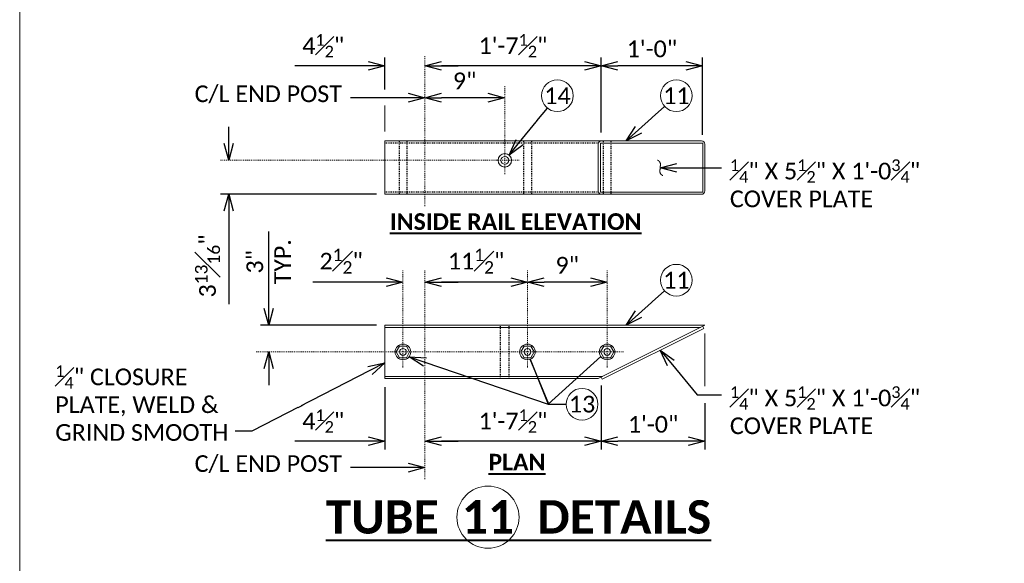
# Model space of a CAD drawing. Extents: x -1150 to 724, y -518 to -203.
# Tile 5 of 14: x -63 to 48, y -326 to -265. Entities that reach past the tile are written whole.
import ezdxf
from ezdxf import colors
from ezdxf.entities.mleader import LeaderData, LeaderLine
from ezdxf.math import Vec2, Vec3

# ---------------------------------------------------------------- set-up
doc = ezdxf.new("R2010")
doc.units = 0
doc.header["$MEASUREMENT"] = 0
doc.linetypes.add('Wisdot2', pattern=[0.125, 0.0625, -0.0625])
doc.linetypes.add('Wisdot4', pattern=[0.28125, 0.125, -0.0625, 0.03125, -0.0625])
for name, color, linetype, lineweight in [('B_ANNO_DIM', 7, 'Continuous', 18), ('B_ANNO_SYMB', 7, 'Continuous', 18), ('B_ANNO_TEXT', 7, 'Continuous', 18), ('B_ANNO_TEXT_TITLE', 7, 'Continuous', 40), ('B_CNTR', 1, 'Wisdot4', 18), ('B_DETAIL_HIDDEN', 7, 'Wisdot2', 25), ('B_STEEL', 92, 'Continuous', 18), ('B_STEEL_BOLT', 3, 'Continuous', 18)]:
    doc.layers.add(name, color=color, linetype=linetype, lineweight=lineweight)
doc.layers.add('B_ANNO_NOPLOT', color=47, linetype='Continuous', lineweight=18, plot=False)
doc.styles.add('Annotative', font='calibri.ttf', dxfattribs={"height": 0.0625})
doc.styles.get("Standard").update_dxf_attribs({"font": 'calibri.ttf'})
doc.styles.add('Subtitle', font='calibrib.ttf', dxfattribs={"height": 0.0625})
doc.styles.add('Title', font='calibrib.ttf', dxfattribs={"height": 0.125})
doc.dimstyles.new('Annotative', dxfattribs={"dimscale": 0, "dimtxt": 0.0625, "dimasz": 0.0625, "dimexe": 0.03125, "dimexo": 0.03125, "dimgap": 0.03125, "dimtad": 1, "dimdec": 3, "dimzin": 3, "dimdsep": 46, "dimlunit": 4, "dimtxsty": 'Standard', "dimblk": 'OPEN30', "dimcen": 0.03125, "dimaunit": 1, "dimadec": 0, "dimazin": 3, "dimtfac": 0.75, "dimtdec": 3, "dimtofl": 0, "dimtmove": 0, "dimatfit": 3, "dimldrblk": 'OPEN30', "dimfxl": 1, "dimtfill": 1, "dimfrac": 1, "dimtolj": 1, "dimtzin": 0, "dimarcsym": 0})

# ---------------------------------------------------------------- blocks, each defined once
blk = doc.blocks.new('*U259')
at = {"layer": 'B_ANNO_NOPLOT', "flags": 128}
blk.add_lwpolyline([(0, 0), (0, 315), (404.90958, 315), (404.90958, 298.56895), (472.5, 298.56895), (472.5, 50.62451), (395.71344, 50.62451), (395.71344, 0)], close=True, dxfattribs=at)
blk = doc.blocks.new('AnonymousCell44')
at = {"layer": 'B_STEEL'}
for p, q in [((6, 2.62), (6, -2.63)), ((6.25, -2.75), (6.25, 2.75)), ((6.25, 2.75), (17.75, 2.75)), ((17.75, -2.75), (17.75, 2.75)), ((6.25, -2.75), (17.75, -2.75))]:
    blk.add_line(p, q, dxfattribs=at)
at = {"layer": 'B_STEEL', "flags": 128}
for points in [[(17.62, -3), (-18, -3), (-18, 3), (17.62, 3)], [(18, 2.62), (18, -2.63)]]:
    blk.add_lwpolyline(points, dxfattribs=at)
at = {"layer": 'B_STEEL'}
for centre, start, end in [((6.37, 2.62), 90, 180), ((17.62, 2.62), 0, 90), ((6.37, -2.63), 180, 270), ((17.62, -2.63), 270, 0)]:
    blk.add_arc(centre, 0.375, start, end, dxfattribs=at)
blk = doc.blocks.new('SWIRL6')
at = {"layer": 'B_ANNO_SYMB'}
blk.add_open_spline([(0.29, -0.9), (-0.06, -0.7), (0, -0.03), (0.06, 0.64), (-0.3, 0.84)], degree=2, dxfattribs=at)
blk = doc.blocks.new('AnonymousCell61')
at = {"layer": 'B_STEEL_BOLT', "flags": 128}
blk.add_lwpolyline([(-0.75, 0), (-0.38, 0.65), (0.38, 0.65), (0.75, 0), (0.38, -0.65), (-0.38, -0.65), (-0.75, 0)], dxfattribs=at)
at = {"layer": 'B_STEEL_BOLT'}
for radius in [0.879, 0.375]:
    blk.add_circle((0, 0), radius, dxfattribs=at)
blk = doc.blocks.new('AnonymousCell40')
at = {"layer": 'B_STEEL'}
for radius in [0.759, 0.438]:
    blk.add_circle((0, 0), radius, dxfattribs=at)
blk = doc.blocks.new('_Open30')
at = {"color": 0, "linetype": 'ByBlock', "lineweight": -2}
for p, q in [((-1, 0.268), (0, 0)), ((0, 0), (-1, -0.268)), ((0, 0), (-1, 0))]:
    blk.add_line(p, q, dxfattribs=at)
blk = doc.blocks.new('*D135')
at = {"layer": 'B_ANNO_DIM', "color": 0, "lineweight": -2, "transparency": 16777216}
for p, q in [((77.06, 210.36), (77.06, 205.14)), ((75.19, 206.08), (67.28, 206.08))]:
    blk.add_line(p, q, dxfattribs=at)
at = {"layer": 'Defpoints', "color": 0, "transparency": 16777216}
for p in [(77.06, 211.3), (65.41, 206.08), (65.41, 206.08)]:
    blk.add_point(p, dxfattribs=at)
at = {"layer": 'B_ANNO_DIM', "color": 0, "lineweight": -2, "transparency": 16777216, "xscale": 1.875, "yscale": 1.875, "zscale": 1.875, "rotation": 180}
blk.add_blockref('_Open30', (65.41, 206.08), dxfattribs=at)
at = {"layer": 'B_ANNO_DIM', "color": 0, "lineweight": -2, "transparency": 16777216, "xscale": 1.875, "yscale": 1.875, "zscale": 1.875}
blk.add_blockref('_Open30', (77.06, 206.08), dxfattribs=at)
at = {"layer": 'B_ANNO_DIM', "color": 0, "transparency": 16777216, "insert": (71.24, 207.97), "char_height": 1.875, "attachment_point": 5, "bg_fill": 3, "box_fill_scale": 1.25, "bg_fill_color": 256, "bg_fill_true_color": 13158600, "bg_fill_transparency": 0}
blk.add_mtext('\\A1;1\'-0"', dxfattribs=at)
blk = doc.blocks.new('*D133')
at = {"layer": 'B_ANNO_DIM', "color": 0, "lineweight": -2, "transparency": 16777216}
for p, q in [((65.41, 212.35), (65.41, 205.14)), ((63.53, 206.08), (47.44, 206.08))]:
    blk.add_line(p, q, dxfattribs=at)
at = {"layer": 'Defpoints', "color": 0, "transparency": 16777216}
for p in [(65.41, 213.28), (45.56, 206.08), (45.56, 206.08)]:
    blk.add_point(p, dxfattribs=at)
at = {"layer": 'B_ANNO_DIM', "color": 0, "lineweight": -2, "transparency": 16777216, "xscale": 1.875, "yscale": 1.875, "zscale": 1.875, "rotation": 180}
blk.add_blockref('_Open30', (45.56, 206.08), dxfattribs=at)
at = {"layer": 'B_ANNO_DIM', "color": 0, "lineweight": -2, "transparency": 16777216, "xscale": 1.875, "yscale": 1.875, "zscale": 1.875}
blk.add_blockref('_Open30', (65.41, 206.08), dxfattribs=at)
at = {"layer": 'B_ANNO_DIM', "color": 0, "transparency": 16777216, "insert": (55.48, 208.34), "char_height": 1.875, "attachment_point": 5, "bg_fill": 3, "box_fill_scale": 1.25, "bg_fill_color": 256, "bg_fill_true_color": 13158600, "bg_fill_transparency": 0}
blk.add_mtext('\\A1;1\'-7{\\H0.7x;\\S1#2;}"', dxfattribs=at)
blk = doc.blocks.new('*D137')
at = {"layer": 'B_ANNO_DIM', "color": 0, "lineweight": -2, "transparency": 16777216}
for p, q in [((41.06, 212.17), (41.06, 205.14)), ((39.19, 206.08), (30.96, 206.08)), ((47.44, 206.08), (49.31, 206.08))]:
    blk.add_line(p, q, dxfattribs=at)
at = {"layer": 'Defpoints', "color": 0, "transparency": 16777216}
for p in [(41.06, 213.11), (41.06, 206.08), (45.56, 206.08)]:
    blk.add_point(p, dxfattribs=at)
at = {"layer": 'B_ANNO_DIM', "color": 0, "lineweight": -2, "transparency": 16777216, "xscale": 1.875, "yscale": 1.875, "zscale": 1.875}
blk.add_blockref('_Open30', (41.06, 206.08), dxfattribs=at)
at = {"layer": 'B_ANNO_DIM', "color": 0, "lineweight": -2, "transparency": 16777216, "xscale": 1.875, "yscale": 1.875, "zscale": 1.875, "rotation": 180}
blk.add_blockref('_Open30', (45.56, 206.08), dxfattribs=at)
at = {"layer": 'B_ANNO_DIM', "color": 0, "transparency": 16777216, "insert": (34.14, 208.34), "char_height": 1.875, "attachment_point": 5, "bg_fill": 3, "box_fill_scale": 1.25, "bg_fill_color": 256, "bg_fill_true_color": 13158600, "bg_fill_transparency": 0}
blk.add_mtext('\\A1;4{\\H0.7x;\\S1#2;}"', dxfattribs=at)
blk = doc.blocks.new('*D117')
at = {"layer": 'B_ANNO_DIM', "color": 0, "lineweight": -2, "transparency": 16777216}
for p, q in [((28.01, 220.99), (28.01, 229.65)), ((40.12, 219.11), (27.07, 219.11)), ((28.01, 214.24), (28.01, 212.36))]:
    blk.add_line(p, q, dxfattribs=at)
at = {"layer": 'Defpoints', "color": 0, "transparency": 16777216}
for p in [(41.06, 219.11), (28.01, 216.11), (28.01, 216.11)]:
    blk.add_point(p, dxfattribs=at)
at = {"layer": 'B_ANNO_DIM', "color": 0, "lineweight": -2, "transparency": 16777216, "xscale": 1.875, "yscale": 1.875, "zscale": 1.875}
for p, rotation in [((28.01, 219.11), 270), ((28.01, 216.11), 90)]:
    blk.add_blockref('_Open30', p, dxfattribs=dict(at, rotation=rotation))
at = {"layer": 'B_ANNO_DIM', "color": 0, "transparency": 16777216, "insert": (28.01, 226.25), "char_height": 1.875, "attachment_point": 5, "rotation": 90}
blk.add_mtext('\\A1;3"\\PTYP.', dxfattribs=at)
blk = doc.blocks.new('*D134')
at = {"layer": 'B_ANNO_DIM', "color": 0, "lineweight": -2, "transparency": 16777216}
blk.add_line((64.19, 223.96), (58.98, 223.96), dxfattribs=at)
at = {"layer": 'Defpoints', "color": 0, "transparency": 16777216}
for p in [(57.1, 223.96), (57.1, 223.96), (66.06, 223.96)]:
    blk.add_point(p, dxfattribs=at)
at = {"layer": 'B_ANNO_DIM', "color": 0, "lineweight": -2, "transparency": 16777216, "xscale": 1.875, "yscale": 1.875, "zscale": 1.875, "rotation": 180}
blk.add_blockref('_Open30', (57.1, 223.96), dxfattribs=at)
at = {"layer": 'B_ANNO_DIM', "color": 0, "lineweight": -2, "transparency": 16777216, "xscale": 1.875, "yscale": 1.875, "zscale": 1.875}
blk.add_blockref('_Open30', (66.06, 223.96), dxfattribs=at)
at = {"layer": 'B_ANNO_DIM', "color": 0, "transparency": 16777216, "insert": (61.58, 225.86), "char_height": 1.875, "attachment_point": 5, "bg_fill": 3, "box_fill_scale": 1.25, "bg_fill_color": 256, "bg_fill_true_color": 13158600, "bg_fill_transparency": 0}
blk.add_mtext('\\A1;9"', dxfattribs=at)
blk = doc.blocks.new('*D120')
at = {"layer": 'B_ANNO_DIM', "color": 0, "lineweight": -2, "transparency": 16777216}
blk.add_line((55.23, 223.96), (47.44, 223.96), dxfattribs=at)
at = {"layer": 'Defpoints', "color": 0, "transparency": 16777216}
for p in [(45.56, 223.96), (45.56, 223.96), (57.1, 223.96)]:
    blk.add_point(p, dxfattribs=at)
at = {"layer": 'B_ANNO_DIM', "color": 0, "lineweight": -2, "transparency": 16777216, "xscale": 1.875, "yscale": 1.875, "zscale": 1.875, "rotation": 180}
blk.add_blockref('_Open30', (45.56, 223.96), dxfattribs=at)
at = {"layer": 'B_ANNO_DIM', "color": 0, "lineweight": -2, "transparency": 16777216, "xscale": 1.875, "yscale": 1.875, "zscale": 1.875}
blk.add_blockref('_Open30', (57.1, 223.96), dxfattribs=at)
at = {"layer": 'B_ANNO_DIM', "color": 0, "transparency": 16777216, "insert": (51.33, 226.32), "char_height": 1.875, "attachment_point": 5, "bg_fill": 3, "box_fill_scale": 1.25, "bg_fill_color": 256, "bg_fill_true_color": 13158600, "bg_fill_transparency": 0}
blk.add_mtext('\\A1;11{\\H0.75x;\\S1#2;}"', dxfattribs=at)
blk = doc.blocks.new('*D116')
at = {"layer": 'B_ANNO_DIM', "color": 0, "lineweight": -2, "transparency": 16777216}
for p, q in [((41.23, 223.96), (32.95, 223.96)), ((47.44, 223.96), (49.31, 223.96))]:
    blk.add_line(p, q, dxfattribs=at)
at = {"layer": 'Defpoints', "color": 0, "transparency": 16777216}
for p in [(43.1, 223.96), (43.1, 223.96), (45.56, 223.96)]:
    blk.add_point(p, dxfattribs=at)
at = {"layer": 'B_ANNO_DIM', "color": 0, "lineweight": -2, "transparency": 16777216, "xscale": 1.875, "yscale": 1.875, "zscale": 1.875}
blk.add_blockref('_Open30', (43.1, 223.96), dxfattribs=at)
at = {"layer": 'B_ANNO_DIM', "color": 0, "lineweight": -2, "transparency": 16777216, "xscale": 1.875, "yscale": 1.875, "zscale": 1.875, "rotation": 180}
blk.add_blockref('_Open30', (45.56, 223.96), dxfattribs=at)
at = {"layer": 'B_ANNO_DIM', "color": 0, "transparency": 16777216, "insert": (36.15, 226.32), "char_height": 1.875, "attachment_point": 5, "bg_fill": 3, "box_fill_scale": 1.25, "bg_fill_color": 256, "bg_fill_true_color": 13158600, "bg_fill_transparency": 0}
blk.add_mtext('\\A1;2{\\H0.75x;\\S1#2;}"', dxfattribs=at)
blk = doc.blocks.new('*D109')
at = {"layer": 'B_ANNO_DIM', "color": 0, "lineweight": -2, "transparency": 16777216}
for p, q in [((76.81, 240.53), (76.81, 249.22)), ((74.94, 248.28), (67.28, 248.28))]:
    blk.add_line(p, q, dxfattribs=at)
at = {"layer": 'Defpoints', "color": 0, "transparency": 16777216}
for p in [(65.41, 248.28), (65.41, 248.28), (76.81, 239.59)]:
    blk.add_point(p, dxfattribs=at)
at = {"layer": 'B_ANNO_DIM', "color": 0, "lineweight": -2, "transparency": 16777216, "xscale": 1.875, "yscale": 1.875, "zscale": 1.875, "rotation": 180}
blk.add_blockref('_Open30', (65.41, 248.28), dxfattribs=at)
at = {"layer": 'B_ANNO_DIM', "color": 0, "lineweight": -2, "transparency": 16777216, "xscale": 1.875, "yscale": 1.875, "zscale": 1.875}
blk.add_blockref('_Open30', (76.81, 248.28), dxfattribs=at)
at = {"layer": 'B_ANNO_DIM', "color": 0, "transparency": 16777216, "insert": (71.11, 250.18), "char_height": 1.875, "attachment_point": 5, "bg_fill": 3, "box_fill_scale": 1.25, "bg_fill_color": 256, "bg_fill_true_color": 13158600, "bg_fill_transparency": 0}
blk.add_mtext('\\A1;1\'-0"', dxfattribs=at)
blk = doc.blocks.new('*D107')
at = {"layer": 'B_ANNO_DIM', "color": 0, "lineweight": -2, "transparency": 16777216}
for p, q in [((65.41, 240.78), (65.41, 249.22)), ((63.53, 248.28), (47.44, 248.28))]:
    blk.add_line(p, q, dxfattribs=at)
at = {"layer": 'Defpoints', "color": 0, "transparency": 16777216}
for p in [(45.56, 248.28), (45.56, 248.28), (65.41, 239.84)]:
    blk.add_point(p, dxfattribs=at)
at = {"layer": 'B_ANNO_DIM', "color": 0, "lineweight": -2, "transparency": 16777216, "xscale": 1.875, "yscale": 1.875, "zscale": 1.875, "rotation": 180}
blk.add_blockref('_Open30', (45.56, 248.28), dxfattribs=at)
at = {"layer": 'B_ANNO_DIM', "color": 0, "lineweight": -2, "transparency": 16777216, "xscale": 1.875, "yscale": 1.875, "zscale": 1.875}
blk.add_blockref('_Open30', (65.41, 248.28), dxfattribs=at)
at = {"layer": 'B_ANNO_DIM', "color": 0, "transparency": 16777216, "insert": (55.48, 250.54), "char_height": 1.875, "attachment_point": 5, "bg_fill": 3, "box_fill_scale": 1.25, "bg_fill_color": 256, "bg_fill_true_color": 13158600, "bg_fill_transparency": 0}
blk.add_mtext('\\A1;1\'-7{\\H0.7x;\\S1#2;}"', dxfattribs=at)
blk = doc.blocks.new('*D105')
at = {"layer": 'B_ANNO_DIM', "color": 0, "lineweight": -2, "transparency": 16777216}
for p, q in [((41.06, 245.63), (41.06, 249.22)), ((39.19, 248.28), (30.96, 248.28)), ((47.44, 248.28), (49.31, 248.28))]:
    blk.add_line(p, q, dxfattribs=at)
at = {"layer": 'Defpoints', "color": 0, "transparency": 16777216}
for p in [(41.06, 248.28), (45.56, 248.28), (41.06, 244.69)]:
    blk.add_point(p, dxfattribs=at)
at = {"layer": 'B_ANNO_DIM', "color": 0, "lineweight": -2, "transparency": 16777216, "xscale": 1.875, "yscale": 1.875, "zscale": 1.875}
blk.add_blockref('_Open30', (41.06, 248.28), dxfattribs=at)
at = {"layer": 'B_ANNO_DIM', "color": 0, "lineweight": -2, "transparency": 16777216, "xscale": 1.875, "yscale": 1.875, "zscale": 1.875, "rotation": 180}
blk.add_blockref('_Open30', (45.56, 248.28), dxfattribs=at)
at = {"layer": 'B_ANNO_DIM', "color": 0, "transparency": 16777216, "insert": (34.14, 250.54), "char_height": 1.875, "attachment_point": 5, "bg_fill": 3, "box_fill_scale": 1.25, "bg_fill_color": 256, "bg_fill_true_color": 13158600, "bg_fill_transparency": 0}
blk.add_mtext('\\A1;4{\\H0.7x;\\S1#2;}"', dxfattribs=at)
blk = doc.blocks.new('*D101')
at = {"layer": 'B_ANNO_DIM', "color": 0, "lineweight": -2, "transparency": 16777216}
blk.add_line((52.64, 244.7), (47.44, 244.7), dxfattribs=at)
at = {"layer": 'Defpoints', "color": 0, "transparency": 16777216}
for p in [(45.56, 244.7), (45.56, 244.7), (54.52, 244.7)]:
    blk.add_point(p, dxfattribs=at)
at = {"layer": 'B_ANNO_DIM', "color": 0, "lineweight": -2, "transparency": 16777216, "xscale": 1.875, "yscale": 1.875, "zscale": 1.875, "rotation": 180}
blk.add_blockref('_Open30', (45.56, 244.7), dxfattribs=at)
at = {"layer": 'B_ANNO_DIM', "color": 0, "lineweight": -2, "transparency": 16777216, "xscale": 1.875, "yscale": 1.875, "zscale": 1.875}
blk.add_blockref('_Open30', (54.52, 244.7), dxfattribs=at)
at = {"layer": 'B_ANNO_DIM', "color": 0, "transparency": 16777216, "insert": (50.04, 246.59), "char_height": 1.875, "attachment_point": 5, "bg_fill": 3, "box_fill_scale": 1.25, "bg_fill_color": 256, "bg_fill_true_color": 13158600, "bg_fill_transparency": 0}
blk.add_mtext('\\A1;9"', dxfattribs=at)
blk = doc.blocks.new('*D127')
at = {"layer": 'B_ANNO_DIM', "color": 0, "lineweight": -2, "transparency": 16777216}
for p, q in [((23.51, 239.53), (23.51, 241.41)), ((40.12, 233.84), (22.58, 233.84)), ((23.51, 231.97), (23.51, 221.47))]:
    blk.add_line(p, q, dxfattribs=at)
at = {"layer": 'Defpoints', "color": 0, "transparency": 16777216}
for p in [(23.51, 237.66), (23.51, 237.66), (41.06, 233.84)]:
    blk.add_point(p, dxfattribs=at)
at = {"layer": 'B_ANNO_DIM', "color": 0, "lineweight": -2, "transparency": 16777216, "xscale": 1.875, "yscale": 1.875, "zscale": 1.875}
for p, rotation in [((23.51, 237.66), 270), ((23.51, 233.84), 90)]:
    blk.add_blockref('_Open30', p, dxfattribs=dict(at, rotation=rotation))
at = {"layer": 'B_ANNO_DIM', "color": 0, "transparency": 16777216, "insert": (21.12, 225.78), "char_height": 1.875, "attachment_point": 5, "rotation": 90, "bg_fill": 3, "box_fill_scale": 1.25, "bg_fill_color": 256, "bg_fill_true_color": 13158600, "bg_fill_transparency": 0}
blk.add_mtext('\\A1;3{\\H0.75x;\\S13#16;}"', dxfattribs=at)
blk = doc.blocks.new('*U96')
at = {"layer": 'B_ANNO_NOPLOT', "flags": 128}
blk.add_lwpolyline([(0, 0), (0, 315), (404.91, 315), (404.91, 298.57), (472.5, 298.57), (472.5, 50.62), (395.71, 50.62), (395.71, 0)], close=True, dxfattribs=at)
at = {"layer": 'B_ANNO_TEXT', "style": 'Annotative'}
blk.add_attdef('SHT#', (411.47, 177.13), '', height=1.88, dxfattribs=at)
blk = doc.blocks.new('*U99')
at = {"layer": 'B_ANNO_DIM'}
for p, q in [((41.06244, 240.886), (41.06244, 243.83424)), ((77.06244, 212.26842), (77.06244, 218.19257))]:
    blk.add_line(p, q, dxfattribs=at)
at = {"layer": 'B_ANNO_NOPLOT', "flags": 128}
blk.add_lwpolyline([(0, 0), (0, 315), (404.90958, 315), (404.90958, 298.56895), (472.5, 298.56895), (472.5, 50.62451), (395.71344, 50.62451), (395.71344, 0)], close=True, dxfattribs=at)
at = {"layer": 'B_ANNO_SYMB'}
for centre, radius in [((73.84956, 224.18032), 1.78191), ((63.2476, 210.23313), 1.78191), ((52.66704, 197.52885), 3.4938)]:
    blk.add_circle(centre, radius, dxfattribs=at)
at = {"layer": 'B_CNTR'}
for p, q in [((45.56011, 232.48763), (45.56011, 249.37244)), ((54.56244, 236.09208), (54.56244, 245.99169)), ((22.57546, 237.65718), (56.18902, 237.65718)), ((43.10482, 214.37347), (43.10482, 225.26178)), ((45.56011, 201.79555), (45.56011, 225.26178)), ((57.10482, 214.37347), (57.10482, 225.26178)), ((66.06244, 214.37347), (66.06244, 225.26178)), ((67.91791, 216.11148), (26.60309, 216.11148))]:
    blk.add_line(p, q, dxfattribs=at)
at = {"layer": 'B_DETAIL_HIDDEN', "ltscale": 0.75}
for p, q in [((65.08389, 239.59468), (41.06244, 239.59468)), ((42.66732, 239.84468), (42.66732, 233.84468)), ((43.54232, 239.84468), (43.54232, 233.84468)), ((56.66732, 239.84468), (56.66732, 233.84468)), ((57.54232, 239.84468), (57.54232, 233.84468)), ((65.62494, 239.84468), (65.62494, 233.84468)), ((66.49994, 239.84468), (66.49994, 233.84468)), ((65.08389, 234.09468), (41.06244, 234.09468)), ((54.06429, 213.11148), (54.06429, 219.11148)), ((55.06429, 213.11148), (55.06429, 219.11148))]:
    blk.add_line(p, q, dxfattribs=at)
at = {"layer": 'B_STEEL'}
for p, q in [((41.06244, 219.11148), (41.06244, 213.11148)), ((77.06244, 219.11148), (41.06244, 219.11148)), ((76.56244, 218.86148), (41.06244, 218.86148)), ((65.06244, 213.11148), (77.06244, 219.11148)), ((65.56244, 213.36148), (41.06244, 213.36148)), ((41.06244, 213.11148), (65.06244, 213.11148))]:
    blk.add_line(p, q, dxfattribs=at)
at = {"layer": 'B_STEEL', "flags": 128}
blk.add_lwpolyline([(65.4085, 213.2845), (65.5203, 213.0609), (76.92425, 218.76287), (76.81244, 218.98648)], dxfattribs=at)
for name, p in [('AnonymousCell44', (59.06291, 236.84498)), ('AnonymousCell40', (54.56241, 237.65748)), ('SWIRL6', (72.02986, 236.84113)), ('AnonymousCell61', (43.10487, 216.11128)), ('AnonymousCell61', (57.10487, 216.11128)), ('AnonymousCell61', (66.06249, 216.11128))]:
    blk.add_blockref(name, p)
at = {"layer": 'B_ANNO_TEXT', "char_height": 1.875, "width": 4.4547783, "attachment_point": 5, "style": 'Annotative'}
for s, insert in [('11', (73.84956, 224.18032)), ('13', (63.2476, 210.23313))]:
    blk.add_mtext(s, dxfattribs=dict(at, insert=insert))
at = {"layer": 'B_ANNO_TEXT_TITLE', "attachment_point": 1}
for s, insert, char_height, width, style in [('{\\LINSIDE RAIL ELEVATION}', (41.62932, 231.70609), 1.875, 60.1226988, 'Subtitle'), ('{\\LPLAN}', (52.71598, 204.65778), 1.875, 60.1226988, 'Subtitle'), ('\\pxqc;{\\LTUBE  11  DETAILS}', (13.41722, 199.44171), 3.75, 85.3458693, 'Title')]:
    blk.add_mtext(s, dxfattribs=dict(at, insert=insert, char_height=char_height, width=width, style=style))
at = {"layer": 'B_ANNO_DIM'}
ml = blk.add_multileader_mtext('Standard', dxfattribs=at)
ml.set_content('\\A1;{\\H0.7x;\\S1#4;}" X 5{\\H0.7x;\\S1#2;}" X 1\'-0{\\H0.7x;\\S3#4;}"\\PCOVER PLATE', color=256)
ml.set_leader_properties()
ml.set_arrow_properties(name='OPEN30')
ml.build(insert=Vec2(0, 0))
ml.multileader.update_dxf_attribs({"text_right_attachment_type": 3, "dogleg_length": 0.0625, "arrow_head_size": 1.875, "scale": 30})
ctx = ml.context
ctx.base_point, ctx.scale, ctx.char_height, ctx.arrow_head_size, ctx.landing_gap_size, ctx.plane_origin = Vec3(78.93744, 236.81053), 30, 1.875, 1.875, 0.9375, Vec3(72.02725, 241.82594)
ctx.right_attachment = 3
notes = []
notes.append((ctx, [(0, (1, 1, 0), (77.06244, 236.81053), (1, 0), 1.875, [(0, [(72.02725, 236.81053), (76.18524, 236.81053), (76.53089, 236.81053)], 0, [])])]))
ctx.mtext.insert, ctx.mtext.flow_direction = Vec3(79.87494, 237.76173), 5
ml = blk.add_multileader_mtext('Standard', dxfattribs=at)
ml.set_content('', color=256)
ml.set_leader_properties()
ml.set_arrow_properties(name='OPEN30')
ml.build(insert=Vec2(0, 0))
ml.multileader.update_dxf_attribs({"text_right_attachment_type": 3, "dogleg_length": 0.0625, "arrow_head_size": 1.875, "scale": 30})
ctx = ml.context
ctx.base_point, ctx.scale, ctx.char_height, ctx.arrow_head_size, ctx.landing_gap_size, ctx.plane_origin, ctx.plane_x_axis, ctx.plane_y_axis = Vec3(73.92231, 224.24565), 30, 1.875, 1.875, 0.9375, Vec3(68.1878, 219.09618), Vec3(-0.74404168, -0.668133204), Vec3(0.668133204, -0.74404168)
ctx.right_attachment = 3
notes.append((ctx, [(0, (1, 1, 0), (71.13216, 221.74015), (0.74404168, 0.668133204), 1.875, [(0, [(68.20483, 219.11148), (71.04852, 221.66505), (71.10428, 221.71512)], 0, [])])]))
ctx.mtext.insert, ctx.mtext.text_direction, ctx.mtext.rotation, ctx.mtext.flow_direction = Vec3(73.85115, 222.92174), Vec3(-0.74404168, -0.668133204), 3.873289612, 5
ml = blk.add_multileader_mtext('Standard', dxfattribs=at)
ml.set_content('', color=256)
ml.set_leader_properties()
ml.set_arrow_properties(name='OPEN30')
ml.build(insert=Vec2(0, 0))
ml.multileader.update_dxf_attribs({"text_right_attachment_type": 3, "dogleg_length": 0.0625, "arrow_head_size": 1.875, "scale": 30})
ctx = ml.context
ctx.base_point, ctx.scale, ctx.char_height, ctx.arrow_head_size, ctx.landing_gap_size, ctx.plane_origin = Vec3(61.46569, 210.23313), 30, 1.875, 1.875, 0.9375, Vec3(58.17939, 205.08221)
ctx.right_attachment = 3
notes.append((ctx, [(0, (1, 1, 0), (59.59069, 210.23313), (1, 0), 1.875, [(2, [(43.80511, 215.58072), (59.43097, 210.23313), (59.52373, 210.23313), (57.4232, 215.29249), (59.43097, 210.23313), (65.34605, 215.60268), (59.43097, 210.23313)], 0, [])])]))
ctx.mtext.insert, ctx.mtext.flow_direction = Vec3(62.40319, 211.17063), 5
for ctx, leaders in notes:
    for number, flags, end, landing, length, lines in leaders:
        leader = LeaderData()
        leader.index, (leader.has_last_leader_line, leader.has_dogleg_vector, leader.attachment_direction) = number, flags
        leader.last_leader_point, leader.dogleg_vector, leader.dogleg_length = Vec3(end), Vec3(landing), length
        for number, points, colour, breaks in lines:
            line = LeaderLine()
            line.index, line.vertices, line.color, line.breaks = number, Vec3.list(points), colors.encode_raw_color(colour), breaks
            leader.lines.append(line)
        ctx.leaders.append(leader)
for base, p1, p2, picture, middle in [((65.4085, 248.28201), (76.81244, 239.59468), (65.4085, 248.28201), '*D109', (71.11047, 250.18008)), ((65.4085, 206.07516), (77.06244, 211.29896), (65.4085, 206.07516), '*D135', (71.23547, 207.97324))]:
    dim = blk.add_linear_dim(base=base, p1=p1, p2=p2, text='1\'-0"', dimstyle='Annotative', dxfattribs=at)
    dim.commit()
    dim.dimension.update_dxf_attribs({"geometry": picture, "text_midpoint": middle})
dim = blk.add_linear_dim(base=(57.10482, 223.96347), p1=(66.06244, 223.96347), p2=(57.10482, 223.96347), dimstyle='Annotative', dxfattribs=at)
dim.commit()
dim.dimension.update_dxf_attribs({"geometry": '*D134', "text_midpoint": (61.58363, 225.86154)})
at = {"layer": 'B_ANNO_SYMB'}
blk.add_circle((73.84956, 244.91352), 1.78191, dxfattribs=at)
at = {"layer": 'B_ANNO_TEXT', "insert": (73.84956, 244.91352), "char_height": 1.875, "width": 4.4547783, "attachment_point": 5, "style": 'Annotative'}
blk.add_mtext('11', dxfattribs=at)
at = {"layer": 'B_ANNO_DIM'}
for base, p1, p2, picture, middle in [((45.56011, 248.28201), (65.4085, 239.84468), (45.56011, 248.28201), '*D107', (55.4843, 250.54441)), ((45.56011, 206.07516), (65.4085, 213.2845), (45.56011, 206.07516), '*D133', (55.4843, 208.33756))]:
    dim = blk.add_linear_dim(base=base, p1=p1, p2=p2, text='1\'-7{\\H0.7x;\\S1#2;}"', dimstyle='Annotative', dxfattribs=at)
    dim.commit()
    dim.dimension.update_dxf_attribs({"geometry": picture, "text_midpoint": middle})
dim = blk.add_linear_dim(base=(45.56011, 223.96347), p1=(57.10482, 223.96347), p2=(45.56011, 223.96347), dimstyle='Annotative', dxfattribs=at)
dim.commit()
dim.dimension.update_dxf_attribs({"geometry": '*D120', "text_midpoint": (51.33247, 226.31587)})
ml = blk.add_multileader_mtext('Standard', dxfattribs=at)
ml.set_content('', color=256)
ml.set_leader_properties()
ml.set_arrow_properties(name='OPEN30')
ml.build(insert=Vec2(0, 0))
ml.multileader.update_dxf_attribs({"text_right_attachment_type": 3, "dogleg_length": 0.0625, "arrow_head_size": 1.875, "scale": 30})
ctx = ml.context
ctx.base_point, ctx.scale, ctx.char_height, ctx.arrow_head_size, ctx.landing_gap_size, ctx.plane_origin, ctx.plane_x_axis, ctx.plane_y_axis = Vec3(73.92231, 244.97885), 30, 1.875, 1.875, 0.9375, Vec3(68.1878, 239.82939), Vec3(-0.74404168, -0.668133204), Vec3(0.668133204, -0.74404168)
ctx.right_attachment = 3
notes = []
notes.append((ctx, [(0, (1, 1, 0), (71.13216, 242.47335), (0.74404168, 0.668133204), 1.875, [(0, [(68.20483, 239.84468), (71.04852, 242.39825), (71.10428, 242.44832)], 0, [])])]))
ctx.mtext.insert, ctx.mtext.text_direction, ctx.mtext.rotation, ctx.mtext.flow_direction = Vec3(73.85115, 243.65494), Vec3(-0.74404168, -0.668133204), 3.873289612, 5
ml = blk.add_multileader_mtext('Standard', dxfattribs=at)
ml.set_content('\\A1;{\\H0.7x;\\S1#4;}" X 5{\\H0.7x;\\S1#2;}" X 1\'-0{\\H0.7x;\\S3#4;}"\\PCOVER PLATE', color=256)
ml.set_leader_properties()
ml.set_arrow_properties(name='OPEN30')
ml.build(insert=Vec2(0, 0))
ml.multileader.update_dxf_attribs({"text_right_attachment_type": 3, "dogleg_length": 0.0625, "arrow_head_size": 1.875, "scale": 30})
ctx = ml.context
ctx.base_point, ctx.scale, ctx.char_height, ctx.arrow_head_size, ctx.landing_gap_size, ctx.plane_origin = Vec3(78.93744, 211.29896), 30, 1.875, 1.875, 0.9375, Vec3(72.02725, 216.31437)
ctx.right_attachment = 3
notes.append((ctx, [(0, (1, 1, 0), (77.06244, 211.29896), (1, 0), 1.875, [(0, [(72.02725, 216.31437), (76.18524, 211.29896), (76.53089, 211.29896)], 0, [])])]))
ctx.mtext.insert, ctx.mtext.flow_direction = Vec3(79.87494, 212.25017), 5
for ctx, leaders in notes:
    for number, flags, end, landing, length, lines in leaders:
        leader = LeaderData()
        leader.index, (leader.has_last_leader_line, leader.has_dogleg_vector, leader.attachment_direction) = number, flags
        leader.last_leader_point, leader.dogleg_vector, leader.dogleg_length = Vec3(end), Vec3(landing), length
        for number, points, colour, breaks in lines:
            line = LeaderLine()
            line.index, line.vertices, line.color, line.breaks = number, Vec3.list(points), colors.encode_raw_color(colour), breaks
            leader.lines.append(line)
        ctx.leaders.append(leader)
at = {"layer": 'B_ANNO_SYMB'}
blk.add_circle((60.47654, 244.91352), 1.78191, dxfattribs=at)
at = {"layer": 'B_ANNO_TEXT', "insert": (60.47654, 244.91352), "char_height": 1.875, "width": 4.4547783, "attachment_point": 5, "style": 'Annotative'}
blk.add_mtext('14', dxfattribs=at)
at = {"layer": 'B_ANNO_DIM'}
for base, p1, p2, picture, middle in [((41.06244, 248.28201), (45.56011, 248.28201), (41.06244, 244.69114), '*D105', (34.13711, 248.28201)), ((41.06244, 206.07516), (45.56011, 206.07516), (41.06244, 213.11148), '*D137', (34.13711, 206.07516))]:
    dim = blk.add_linear_dim(base=base, p1=p1, p2=p2, text='4{\\H0.7x;\\S1#2;}"', dimstyle='Annotative', dxfattribs=at)
    dim.commit()
    dim.dimension.update_dxf_attribs({"geometry": picture, "text_midpoint": middle, "dimtype": 160})
dim = blk.add_linear_dim(base=(45.56011, 244.69667), p1=(54.51774, 244.69667), p2=(45.56011, 244.69667), dimstyle='Annotative', dxfattribs=at)
dim.commit()
dim.dimension.update_dxf_attribs({"geometry": '*D101', "text_midpoint": (50.03892, 246.59474)})
dim = blk.add_linear_dim(base=(28.00904, 216.11148), p1=(41.06244, 219.11148), p2=(28.00904, 216.11148), angle=90, text='<>\\XTYP.', dimstyle='Annotative', override={"dimtfill": 0}, dxfattribs=at)
dim.commit()
dim.dimension.update_dxf_attribs({"geometry": '*D117', "text_midpoint": (28.00904, 226.25451), "dimtype": 160})
ml = blk.add_multileader_mtext('Standard', dxfattribs=at)
ml.set_content('\\A1;{\\H0.7x;\\C256;\\S1#4;\\H1.42857x;" CLOSURE \\PPLATE, WELD & \\PGRIND SMOOTH}', color=256)
ml.set_leader_properties()
ml.set_arrow_properties(name='OPEN30')
ml.build(insert=Vec2(0, 0))
ml.multileader.update_dxf_attribs({"text_right_attachment_type": 3, "dogleg_length": 0.0625, "arrow_head_size": 1.875, "scale": 30})
ctx = ml.context
ctx.base_point, ctx.scale, ctx.char_height, ctx.arrow_head_size, ctx.landing_gap_size, ctx.plane_origin = Vec3(3.06276, 213.66963), 30, 1.875, 1.875, 0.9375, Vec3(41.06244, 214.86983)
ctx.right_attachment = 3
notes = []
notes.append((ctx, [(0, (1, 1, 0), (26.11082, 207.18891), (-1, 0), 1.875, [(0, [(41.06244, 214.86983), (26.11082, 207.18891), (26.11082, 207.18891)], 0, [])])]))
ctx.mtext.insert, ctx.mtext.flow_direction = Vec3(4.00026, 214.62083), 5
ml = blk.add_multileader_mtext('Standard', dxfattribs=at)
ml.set_content('C/L END POST', color=256)
ml.set_leader_properties()
ml.set_arrow_properties(name='OPEN30')
ml.build(insert=Vec2(0, 0))
ml.multileader.update_dxf_attribs({"text_right_attachment_type": 3, "dogleg_length": 0.0625, "arrow_head_size": 1.875, "scale": 30})
ctx = ml.context
ctx.base_point, ctx.scale, ctx.char_height, ctx.arrow_head_size, ctx.landing_gap_size, ctx.plane_origin = Vec3(18.73611, 203.35641), 30, 1.875, 1.875, 0.9375, Vec3(45.56011, 203.11776)
ctx.right_attachment = 3
notes.append((ctx, [(0, (1, 1, 0), (39.06256, 203.11122), (-1, 0), 1.875, [(0, [(45.56011, 203.11776), (40.23639, 203.11122), (39.57904, 203.11122)], 0, [])])]))
ctx.mtext.insert, ctx.mtext.flow_direction = Vec3(19.67361, 204.49656), 5
for ctx, leaders in notes:
    for number, flags, end, landing, length, lines in leaders:
        leader = LeaderData()
        leader.index, (leader.has_last_leader_line, leader.has_dogleg_vector, leader.attachment_direction) = number, flags
        leader.last_leader_point, leader.dogleg_vector, leader.dogleg_length = Vec3(end), Vec3(landing), length
        for number, points, colour, breaks in lines:
            line = LeaderLine()
            line.index, line.vertices, line.color, line.breaks = number, Vec3.list(points), colors.encode_raw_color(colour), breaks
            leader.lines.append(line)
        ctx.leaders.append(leader)
dim = blk.add_linear_dim(base=(43.10482, 223.96347), p1=(45.56011, 223.96347), p2=(43.10482, 223.96347), dimstyle='Annotative', dxfattribs=at)
dim.commit()
dim.dimension.update_dxf_attribs({"geometry": '*D116', "text_midpoint": (36.15254, 226.31587)})
ml = blk.add_multileader_mtext('Standard', dxfattribs=at)
ml.set_content('C/L END POST', color=256)
ml.set_leader_properties()
ml.set_arrow_properties(name='OPEN30')
ml.build(insert=Vec2(0, 0))
ml.multileader.update_dxf_attribs({"text_right_attachment_type": 3, "dogleg_length": 0.0625, "arrow_head_size": 1.875, "scale": 30})
ctx = ml.context
ctx.base_point, ctx.scale, ctx.char_height, ctx.arrow_head_size, ctx.landing_gap_size, ctx.plane_origin = Vec3(18.73611, 244.93532), 30, 1.875, 1.875, 0.9375, Vec3(45.56011, 244.69667)
ctx.right_attachment = 3
notes = []
notes.append((ctx, [(0, (1, 1, 0), (39.06256, 244.69013), (-1, 0), 1.875, [(0, [(45.56011, 244.69667), (40.23639, 244.69013), (39.57904, 244.69013)], 0, [])])]))
ctx.mtext.insert, ctx.mtext.flow_direction = Vec3(19.67361, 246.07546), 5
ml = blk.add_multileader_mtext('Standard', dxfattribs=at)
ml.set_content('', color=256)
ml.set_leader_properties()
ml.set_arrow_properties(name='OPEN30')
ml.build(insert=Vec2(0, 0))
ml.multileader.update_dxf_attribs({"text_right_attachment_type": 3, "dogleg_length": 0.0625, "arrow_head_size": 1.875, "scale": 30})
ctx = ml.context
ctx.base_point, ctx.scale, ctx.char_height, ctx.arrow_head_size, ctx.landing_gap_size, ctx.plane_origin, ctx.plane_x_axis, ctx.plane_y_axis = Vec3(60.53832, 244.98932), 30, 1.875, 1.875, 0.9375, Vec3(55.66911, 239.01501), Vec3(-0.631770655, -0.775155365), Vec3(0.775155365, -0.631770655)
ctx.right_attachment = 3
notes.append((ctx, [(0, (1, 1, 0), (58.16918, 242.08248), (0.631770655, 0.775155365), 1.875, [(0, [(55.04188, 238.24542), (58.09816, 241.99535), (58.14551, 242.05344)], 0, [])])]))
ctx.mtext.insert, ctx.mtext.text_direction, ctx.mtext.rotation, ctx.mtext.flow_direction = Vec3(60.67274, 243.67032), Vec3(-0.631770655, -0.775155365), 4.028553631, 5
for ctx, leaders in notes:
    for number, flags, end, landing, length, lines in leaders:
        leader = LeaderData()
        leader.index, (leader.has_last_leader_line, leader.has_dogleg_vector, leader.attachment_direction) = number, flags
        leader.last_leader_point, leader.dogleg_vector, leader.dogleg_length = Vec3(end), Vec3(landing), length
        for number, points, colour, breaks in lines:
            line = LeaderLine()
            line.index, line.vertices, line.color, line.breaks = number, Vec3.list(points), colors.encode_raw_color(colour), breaks
            leader.lines.append(line)
        ctx.leaders.append(leader)
dim = blk.add_linear_dim(base=(23.51296, 237.65718), p1=(41.06244, 233.84468), p2=(23.51296, 237.65718), angle=90, dimstyle='Annotative', override={"dimdec": 4}, dxfattribs=at)
dim.commit()
dim.dimension.update_dxf_attribs({"geometry": '*D127', "text_midpoint": (23.51296, 225.78326), "dimtype": 160})

msp = doc.modelspace()

# ---------------------------------------------------------------- block references
msp.add_blockref('*U259', (-62.95, -518.34))

# ---------------------------------------------------------------- next in the draw order: block references
msp.add_blockref('*U99', (-62.95, -518.34))

# ---------------------------------------------------------------- next in the draw order: block references
msp.add_blockref('*U96', (-62.95, -518.34))

doc.saveas('drawing.dxf')
